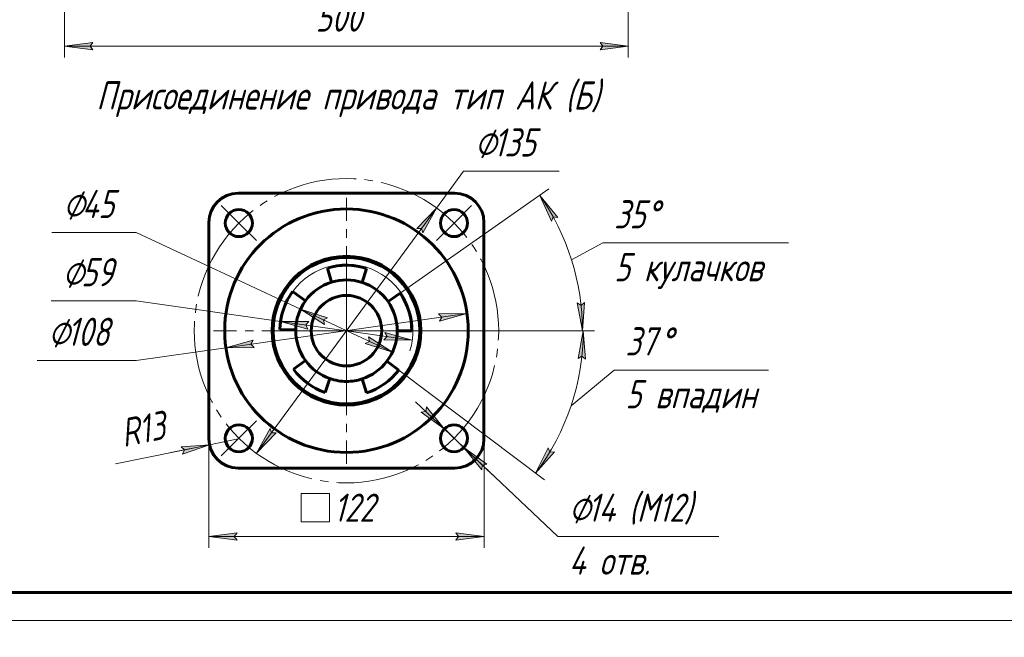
# Model space of a CAD drawing. Header units: millimetres. Extents: x 0 to 614, y -3 to 420.
# Tile 2 of 15: x 132 to 307, y -3 to 107. Entities that reach past the tile are written whole.
import ezdxf

# ---------------------------------------------------------------- set-up
doc = ezdxf.new("R2010")
doc.units = ezdxf.units.MM
for name, pattern in [('K5LT_AXLED', [19.5, 15, -1.5, 1.5, -1.5]), ('K5LT_BASIC', [0]), ('K5LT_THIN', [0])]:
    doc.linetypes.add(name, pattern=pattern)
doc.layers.add('Системный слой', color=7, linetype='Continuous')
doc.layers.add('Системный слой (1)', color=7, linetype='Continuous', true_color=0x6c6c6c)
doc.styles.add('KDIMTEXTSTYLE', font='txt', dxfattribs={"width": 0.96, "oblique": 15, "height": 5})
doc.styles.add('KTEXTSTYLE', font='txt', dxfattribs={"width": 0.96, "height": 5})
doc.dimstyles.new('KDIMSTYLE (0.20)', dxfattribs={"dimtxt": 5, "dimasz": 1, "dimexe": 2, "dimexo": 0, "dimgap": 1, "dimtad": 1, "dimlfac": 5, "dimtxsty": 'KDIMTEXTSTYLE', "dimsah": 1, "dimcen": 0, "dimdle": 1, "dimadec": 0, "dimazin": 0, "dimtfac": 0.667, "dimtmove": 0, "dimatfit": 3, "dimfxl": 1, "dimtvp": 1, "dimtolj": 1, "dimtzin": 0, "dimarcsym": 0})
doc.dimstyles.new('KDIMSTYLE (0.40)', dxfattribs={"dimtxt": 5, "dimasz": 1, "dimexe": 2, "dimexo": 0, "dimgap": 1, "dimtad": 1, "dimlfac": 2.5, "dimtxsty": 'KDIMTEXTSTYLE', "dimsah": 1, "dimcen": 0, "dimdle": 1, "dimadec": 0, "dimazin": 0, "dimtfac": 0.667, "dimtmove": 0, "dimatfit": 3, "dimfxl": 1, "dimtvp": 1, "dimtolj": 1, "dimtzin": 0, "dimarcsym": 0})

# ---------------------------------------------------------------- blocks, each defined once
blk = doc.blocks.new('D0')
at = {"layer": 'Системный слой (1)'}
for points in [[(144.92, 101.93), (145.42, 102.59), (140.42, 101.93), (145.42, 101.27)], [(235.42, 101.27), (240.42, 101.93), (235.42, 102.59), (235.92, 101.93)]]:
    blk.add_hatch(color=7, dxfattribs=at).paths.add_polyline_path(points)
at = {"layer": 'Системный слой (1)', "color": 7, "linetype": 'K5LT_THIN', "lineweight": 18, "true_color": 0xffffff}
for p, q in [((140.42, 136.06), (140.42, 99.93)), ((240.42, 136.06), (240.42, 99.93)), ((140.42, 101.93), (145.42, 102.59)), ((145.42, 101.27), (140.42, 101.93)), ((140.42, 101.93), (240.42, 101.93)), ((145.42, 102.59), (144.92, 101.93)), ((144.92, 101.93), (145.42, 101.27)), ((235.92, 101.93), (235.42, 102.59)), ((235.42, 102.59), (240.42, 101.93)), ((240.42, 101.93), (235.42, 101.27)), ((235.42, 101.27), (235.92, 101.93))]:
    blk.add_line(p, q, dxfattribs=at)
blk.add_wipeout([(184.94, 102.93), (184.94, 110.31), (195.45, 110.31), (195.45, 102.93)]).dxf.layer = 'Системный слой (1)'
at = {"layer": 'Системный слой (1)', "color": 7, "insert": (184.94, 109.52), "char_height": 5, "attachment_point": 1, "style": 'KTEXTSTYLE'}
blk.add_mtext('\\fArial|b0|c204|p34;\\H5.0;\\W1.000;\\Q15;\\fGOST Type AU|b0|i0|c204|p34;\\Q15;\\W0.960;500', dxfattribs=at)
blk = doc.blocks.new('KDIMARROW_01')
at = {"layer": 'Системный слой'}
blk.add_hatch(color=0, dxfattribs=at).paths.add_polyline_path([(0, 0), (-5, 0.66), (-4.5, 0), (-5, -0.66)])
at = {"layer": 'Системный слой', "color": 0, "linetype": 'K5LT_THIN', "lineweight": 18}
for p, q in [((-4.5, 0), (-5, 0.66)), ((-5, 0.66), (0, 0)), ((0, 0), (-5, -0.66)), ((-5, -0.66), (-4.5, 0))]:
    blk.add_line(p, q, dxfattribs=at)
at = {"layer": 'Системный слой (1)', "color": 0, "linetype": 'K5LT_THIN', "lineweight": 18}
blk.add_line((410.52, 173.56), (410.32, 173.56), dxfattribs=at)
blk = doc.blocks.new('D8')
at = {"layer": 'Системный слой (1)'}
for points in [[(446.94, 192.41), (451.03, 195.36), (446.32, 193.57), (447.07, 193.22)], [(370.01, 151.77), (374.72, 153.56), (373.97, 153.9), (374.1, 154.72)]]:
    blk.add_hatch(color=7, dxfattribs=at).paths.add_polyline_path(points)
at = {"layer": 'Системный слой (1)', "color": 7, "linetype": 'K5LT_THIN', "lineweight": 18, "true_color": 0xffffff}
for p, q in [((451.03, 195.36), (464.42, 202.56)), ((464.42, 202.56), (483.07, 202.56)), ((370.01, 151.77), (451.03, 195.36)), ((446.32, 193.57), (451.03, 195.36)), ((451.03, 195.36), (446.94, 192.41)), ((447.07, 193.22), (446.32, 193.57)), ((446.94, 192.41), (447.07, 193.22)), ((370.01, 151.77), (374.1, 154.72)), ((374.1, 154.72), (373.97, 153.9)), ((373.97, 153.9), (374.72, 153.56)), ((374.72, 153.56), (370.01, 151.77))]:
    blk.add_line(p, q, dxfattribs=at)
blk.add_wipeout([(466.42, 203.56), (466.42, 210.94), (480.48, 210.94), (480.48, 203.56)]).dxf.layer = 'Системный слой (1)'
at = {"layer": 'Системный слой (1)', "color": 7, "char_height": 5, "attachment_point": 1, "style": 'KTEXTSTYLE'}
for s, insert in [('\\fArial|b0|c204|p34;\\H5.0;\\W1.000;\\Q15;\\fGOST Type AU|b0|i0|c204|p34;\\Q15;\\W0.960;⌀', (466.42, 210.14)), ('\\fArial|b0|c204|p34;\\H5.0;\\W1.000;\\Q15;\\fGOST Type AU|b0|i0|c204|p34;\\Q15;\\W0.960;460', (469.72, 210.14))]:
    blk.add_mtext(s, dxfattribs=dict(at, insert=insert))
blk = doc.blocks.new('U84')
at = {"layer": 'Системный слой (1)', "color": 30, "linetype": 'K5LT_AXLED', "lineweight": 18, "true_color": 0xff8000}
for p, q in [((171.32, 70.54), (168.21, 73.65)), ((209.51, 70.54), (212.62, 73.65)), ((174.43, 67.43), (171.32, 70.54)), ((206.4, 67.43), (209.51, 70.54)), ((174.43, 35.47), (171.32, 32.36)), ((206.4, 35.47), (209.51, 32.36)), ((171.32, 32.36), (168.21, 29.25)), ((209.51, 32.36), (212.62, 29.25))]:
    blk.add_line(p, q, dxfattribs=at)
for start, end in [(45, 135), (135, 225), (315, 45), (225, 315)]:
    blk.add_arc((190.42, 51.45), 27, start, end, dxfattribs=at)
blk = doc.blocks.new('U85')
at = {"layer": 'Системный слой (1)', "color": 30, "linetype": 'K5LT_AXLED', "lineweight": 18, "true_color": 0xff8000}
for q in [(190.42, 75.05), (166.82, 51.45), (214.02, 51.45), (190.42, 27.85)]:
    blk.add_line((190.42, 51.45), q, dxfattribs=at)
blk = doc.blocks.new('D13')
at = {"layer": 'Системный слой (1)'}
for points in [[(206.94, 53.13), (211.8, 54.48), (206.76, 54.43), (207.35, 53.85)], [(174.07, 48.47), (173.48, 49.05), (173.89, 49.77), (169.03, 48.42)]]:
    blk.add_hatch(color=7, dxfattribs=at).paths.add_polyline_path(points)
at = {"layer": 'Системный слой (1)', "color": 7, "linetype": 'K5LT_THIN', "lineweight": 18, "true_color": 0xffffff}
for p, q in [((211.8, 54.48), (169.03, 48.42)), ((206.76, 54.43), (211.8, 54.48)), ((207.35, 53.85), (206.76, 54.43)), ((211.8, 54.48), (206.94, 53.13)), ((206.94, 53.13), (207.35, 53.85)), ((169.03, 48.42), (173.89, 49.77)), ((173.89, 49.77), (173.48, 49.05)), ((173.48, 49.05), (174.07, 48.47)), ((169.03, 48.42), (153.11, 46.16)), ((174.07, 48.47), (169.03, 48.42)), ((153.11, 46.16), (135.52, 46.16))]:
    blk.add_line(p, q, dxfattribs=at)
blk.add_wipeout([(137.52, 47.16), (137.52, 54.54), (150.57, 54.54), (150.57, 47.16)]).dxf.layer = 'Системный слой (1)'
at = {"layer": 'Системный слой (1)', "color": 7, "char_height": 5, "attachment_point": 1, "style": 'KTEXTSTYLE'}
for s, insert in [('\\fArial|b0|c204|p34;\\H5.0;\\W1.000;\\Q15;\\fGOST Type AU|b0|i0|c204|p34;\\Q15;\\W0.960;⌀', (137.52, 53.75)), ('\\fArial|b0|c204|p34;\\H5.0;\\W1.000;\\Q15;\\fGOST Type AU|b0|i0|c204|p34;\\Q15;\\W0.960;108', (140.82, 53.75))]:
    blk.add_mtext(s, dxfattribs=dict(at, insert=insert))
blk = doc.blocks.new('D14')
at = {"layer": 'Системный слой (1)'}
for points in [[(187.07, 53.74), (182.26, 55.26), (186.51, 52.55), (186.34, 53.35)], [(198.57, 47.65), (194.32, 50.36), (194.49, 49.55), (193.76, 49.16)]]:
    blk.add_hatch(color=7, dxfattribs=at).paths.add_polyline_path(points)
at = {"layer": 'Системный слой (1)', "color": 7, "linetype": 'K5LT_THIN', "lineweight": 18, "true_color": 0xffffff}
for p, q in [((153.11, 68.85), (138.16, 68.85)), ((182.26, 55.26), (153.11, 68.85)), ((182.26, 55.26), (187.07, 53.74)), ((186.51, 52.55), (182.26, 55.26)), ((198.57, 47.65), (182.26, 55.26)), ((187.07, 53.74), (186.34, 53.35)), ((186.34, 53.35), (186.51, 52.55)), ((193.76, 49.16), (194.49, 49.55)), ((198.57, 47.65), (193.76, 49.16)), ((194.49, 49.55), (194.32, 50.36)), ((194.32, 50.36), (198.57, 47.65))]:
    blk.add_line(p, q, dxfattribs=at)
for start, end in [(322.321, 107), (322.321, 107), (144, 167.6818)]:
    blk.add_arc((190.42, 51.45), 9, start, end, dxfattribs=at)
blk.add_wipeout([(140.16, 69.85), (140.16, 77.23), (150.67, 77.23), (150.67, 69.85)]).dxf.layer = 'Системный слой (1)'
at = {"layer": 'Системный слой (1)', "color": 7, "char_height": 5, "attachment_point": 1, "style": 'KTEXTSTYLE'}
for s, insert in [('\\fArial|b0|c204|p34;\\H5.0;\\W1.000;\\Q15;\\fGOST Type AU|b0|i0|c204|p34;\\Q15;\\W0.960;⌀', (140.16, 76.43)), ('\\fArial|b0|c204|p34;\\H5.0;\\W1.000;\\Q15;\\fGOST Type AU|b0|i0|c204|p34;\\Q15;\\W0.960;45', (143.47, 76.43))]:
    blk.add_mtext(s, dxfattribs=dict(at, insert=insert))
blk = doc.blocks.new('D15')
at = {"layer": 'Системный слой (1)'}
for points in [[(183.19, 52.48), (183.77, 53.06), (178.73, 53.11), (183.59, 51.75)], [(202.1, 49.79), (197.24, 51.15), (197.64, 50.43), (197.06, 49.85)]]:
    blk.add_hatch(color=7, dxfattribs=at).paths.add_polyline_path(points)
at = {"layer": 'Системный слой (1)', "color": 7, "linetype": 'K5LT_THIN', "lineweight": 18, "true_color": 0xffffff}
for p, q in [((153.11, 56.74), (138.03, 56.74)), ((178.73, 53.11), (153.11, 56.74)), ((178.73, 53.11), (183.77, 53.06)), ((183.59, 51.75), (178.73, 53.11)), ((202.1, 49.79), (178.73, 53.11)), ((183.77, 53.06), (183.19, 52.48)), ((183.19, 52.48), (183.59, 51.75)), ((197.64, 50.43), (197.24, 51.15)), ((197.24, 51.15), (202.1, 49.79)), ((197.06, 49.85), (197.64, 50.43)), ((202.1, 49.79), (197.06, 49.85))]:
    blk.add_line(p, q, dxfattribs=at)
blk.add_arc((190.42, 51.45), 11.8, 342.2411, 144, dxfattribs=at)
blk.add_arc((190.42, 51.45), 11.8, 342.2411, 144, dxfattribs=at)
blk.add_wipeout([(140.03, 57.74), (140.03, 65.12), (150.67, 65.12), (150.67, 57.74)]).dxf.layer = 'Системный слой (1)'
at = {"layer": 'Системный слой (1)', "color": 7, "char_height": 5, "attachment_point": 1, "style": 'KTEXTSTYLE'}
for s, insert in [('\\fArial|b0|c204|p34;\\H5.0;\\W1.000;\\Q15;\\fGOST Type AU|b0|i0|c204|p34;\\Q15;\\W0.960;⌀', (140.03, 64.33)), ('\\fArial|b0|c204|p34;\\H5.0;\\W1.000;\\Q15;\\fGOST Type AU|b0|i0|c204|p34;\\Q15;\\W0.960;59', (143.34, 64.33))]:
    blk.add_mtext(s, dxfattribs=dict(at, insert=insert))
blk = doc.blocks.new('D16')
at = {"layer": 'Системный слой (1)'}
for points in [[(203.97, 68.79), (206.4, 73.21), (202.91, 69.57), (203.73, 69.59)], [(174.43, 29.69), (177.92, 33.33), (177.1, 33.32), (176.86, 34.11)]]:
    blk.add_hatch(color=7, dxfattribs=at).paths.add_polyline_path(points)
at = {"layer": 'Системный слой (1)', "color": 7, "linetype": 'K5LT_THIN', "lineweight": 18, "true_color": 0xffffff}
for p, q in [((206.4, 73.21), (211.2, 79.76)), ((211.2, 79.76), (228.14, 79.76)), ((174.43, 29.69), (206.4, 73.21)), ((202.91, 69.57), (206.4, 73.21)), ((206.4, 73.21), (203.97, 68.79)), ((203.73, 69.59), (202.91, 69.57)), ((203.97, 68.79), (203.73, 69.59)), ((174.43, 29.69), (176.86, 34.11)), ((177.92, 33.33), (174.43, 29.69)), ((176.86, 34.11), (177.1, 33.32)), ((177.1, 33.32), (177.92, 33.33))]:
    blk.add_line(p, q, dxfattribs=at)
blk.add_wipeout([(213.2, 80.76), (213.2, 88.14), (225.62, 88.14), (225.62, 80.76)]).dxf.layer = 'Системный слой (1)'
at = {"layer": 'Системный слой (1)', "color": 7, "char_height": 5, "attachment_point": 1, "style": 'KTEXTSTYLE'}
for s, insert in [('\\fArial|b0|c204|p34;\\H5.0;\\W1.000;\\Q15;\\fGOST Type AU|b0|i0|c204|p34;\\Q15;\\W0.960;⌀', (213.2, 87.35)), ('\\fArial|b0|c204|p34;\\H5.0;\\W1.000;\\Q15;\\fGOST Type AU|b0|i0|c204|p34;\\Q15;\\W0.960;135', (216.51, 87.35))]:
    blk.add_mtext(s, dxfattribs=dict(at, insert=insert))
blk = doc.blocks.new('D17')
at = {"layer": 'Системный слой (1)', "color": 7, "linetype": 'K5LT_THIN', "lineweight": 18, "true_color": 0xffffff}
blk.add_line((171.22, 32.25), (166.12, 31.21), dxfattribs=at)
blk.add_wipeout([(151.2, 29.2), (149.73, 36.43), (159.16, 38.35), (160.63, 31.12)]).dxf.layer = 'Системный слой (1)'
at = {"layer": 'Системный слой (1)'}
blk.add_hatch(color=7, dxfattribs=at).paths.add_polyline_path([(161.35, 29.57), (166.12, 31.21), (161.09, 30.86), (161.71, 30.32)])
at = {"layer": 'Системный слой (1)', "color": 7, "linetype": 'K5LT_THIN', "lineweight": 18, "true_color": 0xffffff}
for p, q in [((166.12, 31.21), (149.44, 27.82)), ((166.12, 31.21), (159.26, 29.82)), ((166.12, 31.21), (161.09, 30.86)), ((161.09, 30.86), (161.71, 30.32)), ((161.35, 29.57), (166.12, 31.21)), ((161.71, 30.32), (161.35, 29.57))]:
    blk.add_line(p, q, dxfattribs=at)
at = {"layer": 'Системный слой (1)', "color": 7, "char_height": 5, "attachment_point": 1, "rotation": 11.4995, "style": 'KTEXTSTYLE'}
for s, insert in [('\\fArial|b0|c204|p34;\\H5.0;\\W1.000;\\Q15;\\fGOST Type AU|b0|i0|c204|p34;\\Q15;\\W0.960;13', (153, 36.29)), ('\\fArial|b0|c204|p34;\\H5.0;\\W1.000;\\Q15;\\fGOST Type AU|b0|i0|c204|p34;\\Q15;\\W0.960;R', (149.89, 35.66))]:
    blk.add_mtext(s, dxfattribs=dict(at, insert=insert))
blk = doc.blocks.new('KDIMARROW_02')
at = {"layer": 'Системный слой'}
blk.add_hatch(color=0, dxfattribs=at).paths.add_polyline_path([(4.5, 0), (5, 0.66), (0, 0), (5, -0.66)])
at = {"layer": 'Системный слой', "color": 0, "linetype": 'K5LT_THIN', "lineweight": 18}
for p, q in [((5, 0.66), (0, 0)), ((0, 0), (5, -0.66)), ((0, 0), (7, 0)), ((4.5, 0), (5, 0.66)), ((5, -0.66), (4.5, 0))]:
    blk.add_line(p, q, dxfattribs=at)
at = {"layer": 'Системный слой (1)', "color": 0, "linetype": 'K5LT_THIN', "lineweight": 18}
blk.add_line((410.52, 173.56), (410.32, 173.56), dxfattribs=at)
blk = doc.blocks.new('D18')
at = {"layer": 'Системный слой (1)'}
for points in [[(207.76, 34.01), (204.59, 37.93), (204.5, 37.11), (203.68, 36.97)], [(215.33, 27.75), (211.25, 30.71), (214.43, 26.79), (214.52, 27.61)]]:
    blk.add_hatch(color=7, dxfattribs=at).paths.add_polyline_path(points)
at = {"layer": 'Системный слой (1)', "color": 7, "linetype": 'K5LT_THIN', "lineweight": 18, "true_color": 0xffffff}
for p, q in [((207.76, 34.01), (202.68, 38.82)), ((204.5, 37.11), (203.68, 36.97)), ((203.68, 36.97), (207.76, 34.01)), ((204.59, 37.93), (204.5, 37.11)), ((207.76, 34.01), (204.59, 37.93)), ((207.76, 34.01), (211.25, 30.71)), ((211.25, 30.71), (214.43, 26.79)), ((215.33, 27.75), (211.25, 30.71)), ((211.25, 30.71), (216.33, 25.9)), ((211.25, 30.71), (227.89, 14.95)), ((214.43, 26.79), (214.52, 27.61)), ((214.52, 27.61), (215.33, 27.75))]:
    blk.add_line(p, q, dxfattribs=at)
blk.add_wipeout([(229.89, 6.57), (229.89, 23.33), (253.48, 23.33), (253.48, 6.57)]).dxf.layer = 'Системный слой (1)'
blk.add_line((227.89, 14.95), (256.46, 14.95), dxfattribs=at)
at = {"layer": 'Системный слой (1)', "color": 7, "char_height": 5, "attachment_point": 1, "style": 'KTEXTSTYLE'}
for s, insert in [('\\fArial|b0|c204|p34;\\H5.0;\\W1.000;\\Q15;\\fGOST Type AU|b0|i0|c204|p34;\\Q15;\\W0.960;⌀', (229.89, 22.54)), ('\\fArial|b0|c204|p34;\\H5.0;\\W1.000;\\Q15;\\fGOST Type AU|b0|i0|c204|p34;\\Q15;\\W0.960;14 (М12)', (233.19, 22.54)), ('\\fArial|b0|c204|p34;\\H5.0;\\W1.000;\\Q15;\\fGOST Type AU|b0|i0|c204|p34;\\Q15;\\W0.960;4 отв.', (229.89, 13.15))]:
    blk.add_mtext(s, dxfattribs=dict(at, insert=insert))
blk = doc.blocks.new('D19')
at = {"layer": 'Системный слой (1)'}
for points in [[(170.52, 14.95), (171.02, 15.61), (166.02, 14.95), (171.02, 14.29)], [(214.82, 14.95), (209.82, 15.61), (210.32, 14.95), (209.82, 14.29)]]:
    blk.add_hatch(color=7, dxfattribs=at).paths.add_polyline_path(points)
at = {"layer": 'Системный слой (1)', "color": 7, "linetype": 'K5LT_THIN', "lineweight": 18, "true_color": 0xffffff}
for p, q in [((166.02, 32.25), (166.02, 12.95)), ((214.82, 32.25), (214.82, 12.95)), ((166.02, 14.95), (171.02, 15.61)), ((171.02, 14.29), (166.02, 14.95)), ((166.02, 14.95), (214.82, 14.95)), ((171.02, 15.61), (170.52, 14.95)), ((170.52, 14.95), (171.02, 14.29)), ((210.32, 14.95), (209.82, 15.61)), ((209.82, 15.61), (214.82, 14.95)), ((214.82, 14.95), (209.82, 14.29)), ((209.82, 14.29), (210.32, 14.95))]:
    blk.add_line(p, q, dxfattribs=at)
blk.add_wipeout([(182.41, 15.95), (182.41, 23.33), (197.78, 23.33), (197.78, 15.95)]).dxf.layer = 'Системный слой (1)'
for p, q in [((182.41, 17.54), (182.41, 22.54)), ((182.41, 22.54), (187.41, 22.54)), ((187.41, 22.54), (187.41, 17.54)), ((187.41, 17.54), (182.41, 17.54))]:
    blk.add_line(p, q, dxfattribs=at)
at = {"layer": 'Системный слой (1)', "color": 7, "insert": (188.13, 22.54), "char_height": 5, "attachment_point": 1, "style": 'KTEXTSTYLE'}
blk.add_mtext('\\fArial|b0|c204|p34;\\H5.0;\\W1.000;\\Q15;\\fGOST Type AU|b0|i0|c204|p34;\\Q15;\\W0.960;122', dxfattribs=at)
blk = doc.blocks.new('D20')
at = {"layer": 'Системный слой (1)'}
for points in [[(232.82, 46.42), (232.43, 51.45), (231.51, 46.49), (232.19, 46.96)], [(223.97, 26.16), (227.31, 29.94), (226.49, 29.9), (226.22, 30.68)]]:
    blk.add_hatch(color=7, dxfattribs=at).paths.add_polyline_path(points)
at = {"layer": 'Системный слой (1)', "color": 7, "linetype": 'K5LT_THIN', "lineweight": 18, "true_color": 0xffffff}
for p, q in [((202.02, 51.45), (234.43, 51.45)), ((231.51, 46.49), (232.43, 51.45)), ((232.43, 51.45), (232.82, 46.42)), ((232.19, 46.96), (231.51, 46.49)), ((232.82, 46.42), (232.19, 46.96)), ((199.68, 44.47), (225.57, 24.96)), ((230.26, 38.12), (237.9, 44.47)), ((223.97, 26.16), (226.22, 30.68)), ((227.31, 29.94), (223.97, 26.16)), ((226.22, 30.68), (226.49, 29.9)), ((226.49, 29.9), (227.31, 29.94))]:
    blk.add_line(p, q, dxfattribs=at)
blk.add_arc((190.42, 51.45), 42.02, 323, 0, dxfattribs=at)
blk.add_wipeout([(239.9, 36.09), (239.9, 52.85), (262.35, 52.85), (262.35, 36.09)]).dxf.layer = 'Системный слой (1)'
blk.add_line((237.9, 44.47), (265.28, 44.47), dxfattribs=at)
at = {"layer": 'Системный слой (1)', "color": 7, "char_height": 5, "attachment_point": 1, "style": 'KTEXTSTYLE'}
for s, insert in [('\\fArial|b0|c204|p34;\\H5.0;\\W1.000;\\Q15;\\fGOST Type AU|b0|i0|c204|p34;\\Q15;\\W0.960;37', (239.9, 52.06)), ('\\fArial|b0|c204|p34;\\H5.0;\\W1.000;\\Q15;\\fGOST Type AU|b0|i0|c204|p34;\\Q15;\\W0.960;°', (245.98, 52.06)), ('\\fArial|b0|c204|p34;\\H5.0;\\W1.000;\\Q15;\\fGOST Type AU|b0|i0|c204|p34;\\Q15;\\W0.960;5 впадин', (239.9, 42.68))]:
    blk.add_mtext(s, dxfattribs=dict(at, insert=insert))
blk = doc.blocks.new('D21')
at = {"layer": 'Системный слой (1)'}
for points in [[(227.91, 71.56), (224.7, 75.46), (226.79, 70.87), (227.08, 71.64)], [(232.27, 51.45), (232.66, 56.48), (232.03, 55.95), (231.35, 56.41)]]:
    blk.add_hatch(color=7, dxfattribs=at).paths.add_polyline_path(points)
at = {"layer": 'Системный слой (1)', "color": 7, "linetype": 'K5LT_THIN', "lineweight": 18, "true_color": 0xffffff}
for p, q in [((199.92, 58.11), (226.34, 76.61)), ((224.7, 75.46), (227.91, 71.56)), ((226.79, 70.87), (224.7, 75.46)), ((227.08, 71.64), (226.79, 70.87)), ((227.91, 71.56), (227.08, 71.64)), ((230.34, 64.04), (235.9, 67.02)), ((232.27, 51.45), (231.35, 56.41)), ((231.35, 56.41), (232.03, 55.95)), ((232.03, 55.95), (232.66, 56.48)), ((232.66, 56.48), (232.27, 51.45)), ((202.02, 51.45), (234.27, 51.45))]:
    blk.add_line(p, q, dxfattribs=at)
blk.add_arc((190.42, 51.45), 41.86, 0, 35, dxfattribs=at)
blk.add_wipeout([(237.9, 58.64), (237.9, 75.4), (265.68, 75.4), (265.68, 58.64)]).dxf.layer = 'Системный слой (1)'
blk.add_line((235.9, 67.02), (268.84, 67.02), dxfattribs=at)
at = {"layer": 'Системный слой (1)', "color": 7, "char_height": 5, "attachment_point": 1, "style": 'KTEXTSTYLE'}
for s, insert in [('\\fArial|b0|c204|p34;\\H5.0;\\W1.000;\\Q15;\\fGOST Type AU|b0|i0|c204|p34;\\Q15;\\W0.960;35', (237.9, 74.6)), ('\\fArial|b0|c204|p34;\\H5.0;\\W1.000;\\Q15;\\fGOST Type AU|b0|i0|c204|p34;\\Q15;\\W0.960;°', (243.59, 74.6)), ('\\fArial|b0|c204|p34;\\H5.0;\\W1.000;\\Q15;\\fGOST Type AU|b0|i0|c204|p34;\\Q15;\\W0.960;5 кулачков', (237.9, 65.22))]:
    blk.add_mtext(s, dxfattribs=dict(at, insert=insert))
blk = doc.blocks.new('U86')
at = {"color": 143, "linetype": 'K5LT_BASIC', "lineweight": 60, "true_color": 0x33acca}
blk.add_line((589, 5), (20, 5), dxfattribs=at)
at = {"color": 7, "linetype": 'K5LT_THIN', "lineweight": 18, "true_color": 0xffffff}
blk.add_line((594, 0), (0, 0), dxfattribs=at)

msp = doc.modelspace()

# ---------------------------------------------------------------- linework, layer by layer
at = {"layer": 'Системный слой (1)', "color": 143, "linetype": 'K5LT_BASIC', "lineweight": 60, "true_color": 0x33acca}
for p, q in [((166.0152, 70.6517), (166.0152, 32.2517)), ((187.0237, 62.5448), (187.7839, 60.0584)), ((193.1964, 60.0112), (193.9998, 62.4839)), ((181.0306, 58.27), (180.8688, 58.3875)), ((183.1341, 56.7417), (181.0306, 58.27)), ((199.9174, 58.1052), (197.7876, 56.6139)), ((178.617, 51.6576), (178.817, 51.6541)), ((178.817, 51.6541), (181.4166, 51.6087)), ((199.4152, 51.4517), (202.0152, 51.4517)), ((183.1341, 46.1616), (181.0306, 44.6334)), ((199.6794, 44.4706), (197.6029, 46.0353)), ((186.6386, 40.4836), (187.4851, 42.942)), ((193.1964, 42.8922), (193.9998, 40.4194)), ((171.2152, 27.0517), (209.6152, 27.0517))]:
    msp.add_line(p, q, dxfattribs=at)
for centre, radius in [((171.3233, 70.5435), 2.4), ((190.4152, 51.4517), 13.2), ((190.4152, 51.4517), 13), ((190.4152, 51.4517), 6.25), ((171.3233, 32.3598), 2.4), ((209.5071, 32.3598), 2.4)]:
    msp.add_circle(centre, radius, dxfattribs=at)
for centre, radius, start, end in [((171.2152, 70.6517), 5.2, 90, 180), ((190.4152, 51.4517), 11.6, 72, 107), ((190.4152, 51.4517), 9, 107, 144), ((190.4152, 51.4517), 9, 72, 107), ((190.4152, 51.4517), 9, 35, 72), ((190.4152, 51.4517), 11.8, 144, 179), ((190.4152, 51.4517), 11.6, 0, 35), ((190.4152, 51.4517), 9, 144, 179), ((190.4152, 51.4517), 9, 0, 35), ((190.4152, 51.4517), 9, 179, 216), ((190.4152, 51.4517), 9, 323, 0), ((190.4152, 51.4517), 9, 216, 251), ((190.4152, 51.4517), 9, 288, 323), ((190.4152, 51.4517), 11.6, 216, 251), ((190.4152, 51.4517), 11.6, 288, 323), ((190.4152, 51.4517), 9, 251, 270), ((190.4152, 51.4517), 9, 270, 288), ((171.2152, 32.2517), 5.2, 180, 270), ((209.6152, 32.2517), 5.2, 270, 0)]:
    msp.add_arc(centre, radius, start, end, dxfattribs=at)

# ---------------------------------------------------------------- dimensions: what is measured, and where the dimension line sits
at = {"layer": 'Системный слой (1)', "color": 7}
dim = msp.add_linear_dim(base=(140.4152, 101.9324), p1=(240.4152, 136.0641), p2=(140.4152, 136.0641), dimstyle='KDIMSTYLE (0.20)', override={"dimexo": 0, "dimpost": '\\fGOST Type AU|b0|c204|p34;\\H5.0;\\W0.960;\\Q15;<>', "dimblk1": 'KDIMARROW_01', "dimblk2": 'KDIMARROW_01', "dimse1": 0, "dimse2": 0, "dimclrt": 7, "dimtol": 1, "dimtp": 0, "dimtm": 0, "dimtdec": 5, "dimtolj": 1}, dxfattribs=at)
dim.commit()
dim.dimension.update_dxf_attribs({"geometry": 'D0', "text_midpoint": (190.4152, 101.9324), "dimtype": 160})

# ---------------------------------------------------------------- next in the draw order: dimensions: what is measured, and where the dimension line sits
dim = msp.add_diameter_dim_2p(p1=(207.9646, 64.6091), p2=(613.076, 282.5192), dimstyle='KDIMSTYLE (0.20)', override={"dimtih": 1, "dimtoh": 1, "dimpost": '\\fGOST Type AU|b0|c204|p34;\\H5.0;\\W0.960;\\Q15;<>', "dimblk1": 'KDIMARROW_01', "dimblk2": 'KDIMARROW_01', "dimclrt": 7, "dimtol": 1, "dimtp": 0, "dimtm": 0, "dimtdec": 5, "dimtmove": 1, "dimatfit": 2, "dimtolj": 1}, dxfattribs=at)
dim.commit()
dim.dimension.update_dxf_attribs({"geometry": 'D8', "text_midpoint": (466.4175, 202.5555), "dimtype": 163})

# ---------------------------------------------------------------- next in the draw order: linework, layer by layer
at = {"layer": 'Системный слой (1)', "color": 143, "linetype": 'K5LT_BASIC', "lineweight": 60, "true_color": 0x33acca}
for p, q in [((209.6152, 75.8517), (171.2152, 75.8517)), ((214.8152, 32.2517), (214.8152, 70.6517))]:
    msp.add_line(p, q, dxfattribs=at)
for centre, radius in [((190.4152, 51.4517), 21.6), ((209.5071, 70.5435), 2.4)]:
    msp.add_circle(centre, radius, dxfattribs=at)
msp.add_arc((209.6152, 70.6517), 5.2, 0, 90, dxfattribs=at)

# ---------------------------------------------------------------- next in the draw order: block references
at = {"layer": 'Системный слой (1)'}
for name in ['U84', 'U85']:
    msp.add_blockref(name, (0, 0), dxfattribs=at)

# ---------------------------------------------------------------- next in the draw order: dimensions: what is measured, and where the dimension line sits
at = {"layer": 'Системный слой (1)', "color": 7}
dim = msp.add_diameter_dim_2p(p1=(243.8804, 59.0332), p2=(136.9501, 43.8701), dimstyle='KDIMSTYLE (0.40)', override={"dimtih": 1, "dimtoh": 1, "dimpost": '\\fGOST Type AU|b0|c204|p34;\\H5.0;\\W0.960;\\Q15;<>', "dimblk1": 'KDIMARROW_01', "dimblk2": 'KDIMARROW_01', "dimclrt": 7, "dimtol": 1, "dimtp": 0, "dimtm": 0, "dimtdec": 5, "dimtmove": 1, "dimatfit": 2, "dimtolj": 1}, dxfattribs=at)
dim.commit()
dim.dimension.update_dxf_attribs({"geometry": 'D13', "text_midpoint": (151.1095, 46.1616), "dimtype": 163})

# ---------------------------------------------------------------- next in the draw order: dimensions: what is measured, and where the dimension line sits
dim = msp.add_diameter_dim_2p(p1=(210.8074, 41.9433), p2=(170.0231, 60.9601), dimstyle='KDIMSTYLE (0.40)', override={"dimtih": 1, "dimtoh": 1, "dimpost": '\\fGOST Type AU|b0|c204|p34;\\H5.0;\\W0.960;\\Q15;<>', "dimblk1": 'KDIMARROW_01', "dimblk2": 'KDIMARROW_01', "dimclrt": 7, "dimtol": 1, "dimtp": 0, "dimtm": 0, "dimtdec": 5, "dimtmove": 1, "dimatfit": 2, "dimtolj": 1}, dxfattribs=at)
dim.commit()
dim.dimension.update_dxf_attribs({"geometry": 'D14', "text_midpoint": (151.1095, 68.8465), "dimtype": 163})

# ---------------------------------------------------------------- next in the draw order: dimensions: what is measured, and where the dimension line sits
dim = msp.add_diameter_dim_2p(p1=(219.623, 47.3099), p2=(161.2074, 55.5934), dimstyle='KDIMSTYLE (0.40)', override={"dimtih": 1, "dimtoh": 1, "dimpost": '\\fGOST Type AU|b0|c204|p34;\\H5.0;\\W0.960;\\Q15;<>', "dimblk1": 'KDIMARROW_01', "dimblk2": 'KDIMARROW_01', "dimclrt": 7, "dimtol": 1, "dimtp": 0, "dimtm": 0, "dimtdec": 5, "dimtmove": 1, "dimatfit": 2, "dimtolj": 1}, dxfattribs=at)
dim.commit()
dim.dimension.update_dxf_attribs({"geometry": 'D15', "text_midpoint": (151.1095, 56.7417), "dimtype": 163})

# ---------------------------------------------------------------- next in the draw order: dimensions: what is measured, and where the dimension line sits
dim = msp.add_diameter_dim_2p(p1=(150.4623, -2.9544), p2=(230.3681, 105.8577), dimstyle='KDIMSTYLE (0.40)', override={"dimtih": 1, "dimtoh": 1, "dimpost": '\\fGOST Type AU|b0|c204|p34;\\H5.0;\\W0.960;\\Q15;<>', "dimblk1": 'KDIMARROW_01', "dimblk2": 'KDIMARROW_01', "dimclrt": 7, "dimtol": 1, "dimtp": 0, "dimtm": 0, "dimtdec": 5, "dimtmove": 1, "dimatfit": 2, "dimtolj": 1}, dxfattribs=at)
dim.commit()
dim.dimension.update_dxf_attribs({"geometry": 'D16', "text_midpoint": (213.2042, 79.7611), "dimtype": 163})

# ---------------------------------------------------------------- next in the draw order: texts
at = {"layer": 'Системный слой (1)', "color": 7, "insert": (146.0474, 95.6949), "char_height": 5, "attachment_point": 1, "style": 'KTEXTSTYLE'}
msp.add_mtext('\\fArial|b0|c204|p34;\\H5.0;\\W1.000;\\Q15;\\fGOST Type AU|b0|i0|c204|p34;\\Q15;\\W0.960;Присоединение привода тип АК (Б)', dxfattribs=at)

# ---------------------------------------------------------------- next in the draw order: dimensions: what is measured, and where the dimension line sits
at = {"layer": 'Системный слой (1)', "color": 7}
dim = msp.add_diameter_dim_2p(p1=(205.1512, 36.4861), p2=(213.863, 28.2335), text='\\fGOST Type AU|b0|c204|p34;\\H5.0;\\W0.960;\\Q15;∅\\fGOST Type AU|b0|c204|p34;\\H5.0;\\W0.960;\\Q15;\\fGOST Type AU|b0|i0|c204|p34;\\Q15;14 (М12)\\X\\fGOST Type AU|b0|c204|p34;\\H5.0;\\W0.960;\\Q15;\\fGOST Type AU|b0|i0|c204|p34;\\Q15;4 отв.', dimstyle='KDIMSTYLE (0.40)', override={"dimtih": 1, "dimtoh": 1, "dimblk1": 'KDIMARROW_01', "dimblk2": 'KDIMARROW_01', "dimclrt": 7, "dimtmove": 1, "dimatfit": 2, "dimtolj": 1}, dxfattribs=at)
dim.commit()
dim.dimension.update_dxf_attribs({"geometry": 'D18', "text_midpoint": (229.8872, 14.9482)})
dim = msp.add_radius_dim(center=(171.2152, 32.2517), mpoint=(158.4762, 29.66), dimstyle='KDIMSTYLE (0.40)', override={"dimpost": '\\fGOST Type AU|b0|c204|p34;\\H5.0;\\W0.960;\\Q15;<>', "dimblk2": 'KDIMARROW_02', "dimclrt": 7, "dimtol": 1, "dimtp": 0, "dimtm": 0, "dimtdec": 5, "dimtofl": 0, "dimtolj": 1}, dxfattribs=at)
dim.commit()
dim.dimension.update_dxf_attribs({"geometry": 'D17', "text_midpoint": (156.3095, 29.2192), "dimtype": 164})

# ---------------------------------------------------------------- next in the draw order: dimensions: what is measured, and where the dimension line sits
dim = msp.add_linear_dim(base=(166.0152, 14.9482), p1=(214.8152, 32.2517), p2=(166.0152, 32.2517), dimstyle='KDIMSTYLE (0.40)', override={"dimexo": 0, "dimpost": '\\fGOST Type AU|b0|c204|p34;\\H5.0;\\W0.960;\\Q15;{\\fSymbol Type A|i0|c204|p18;т}<>', "dimblk1": 'KDIMARROW_01', "dimblk2": 'KDIMARROW_01', "dimse1": 0, "dimse2": 0, "dimclrt": 7, "dimtol": 1, "dimtp": 0, "dimtm": 0, "dimtdec": 5, "dimtolj": 1}, dxfattribs=at)
dim.commit()
dim.dimension.update_dxf_attribs({"geometry": 'D19', "text_midpoint": (190.4152, 14.9482), "dimtype": 160})

# ---------------------------------------------------------------- next in the draw order: dimensions: what is measured, and where the dimension line sits
dim = msp.add_angular_dim_2l(base=(203.939, 41.4712), line1=((190.4152, 51.4517), (199.6794, 44.4706)), line2=((190.4152, 51.4517), (202.0152, 51.4517)), dimstyle='KDIMSTYLE (0.40)', override={"dimpost": '\\fGOST Type AU|b0|c204|p34;\\H5.0;\\W0.960;\\Q15;<>\\X\\fGOST Type AU|b0|c204|p34;\\H5.0;\\W0.960;\\Q15;\\fGOST Type AU|b0|i0|c204|p34;\\Q15;5 впадин', "dimblk1": 'KDIMARROW_01', "dimblk2": 'KDIMARROW_01', "dimclrt": 7, "dimtol": 1, "dimtp": 0, "dimtm": 0, "dimtdec": 5, "dimtolj": 1}, dxfattribs=at)
dim.commit()
dim.dimension.update_dxf_attribs({"geometry": 'D20', "text_midpoint": (239.8988, 44.4706)})

# ---------------------------------------------------------------- next in the draw order: dimensions: what is measured, and where the dimension line sits
dim = msp.add_angular_dim_2l(base=(204.2258, 60.9176), line1=((190.4152, 51.4517), (199.9174, 58.1052)), line2=((190.4152, 51.4517), (202.0152, 51.4517)), dimstyle='KDIMSTYLE (0.40)', override={"dimpost": '\\fGOST Type AU|b0|c204|p34;\\H5.0;\\W0.960;\\Q15;<>\\X\\fGOST Type AU|b0|c204|p34;\\H5.0;\\W0.960;\\Q15;\\fGOST Type AU|b0|i0|c204|p34;\\Q15;5 кулачков', "dimblk1": 'KDIMARROW_01', "dimblk2": 'KDIMARROW_01', "dimclrt": 7, "dimtol": 1, "dimtp": 0, "dimtm": 0, "dimtdec": 5, "dimtolj": 1}, dxfattribs=at)
dim.commit()
dim.dimension.update_dxf_attribs({"geometry": 'D21', "text_midpoint": (237.8988, 67.0172)})

# ---------------------------------------------------------------- next in the draw order: block references
msp.add_blockref('U86', (0, 0))

doc.saveas('drawing.dxf')
